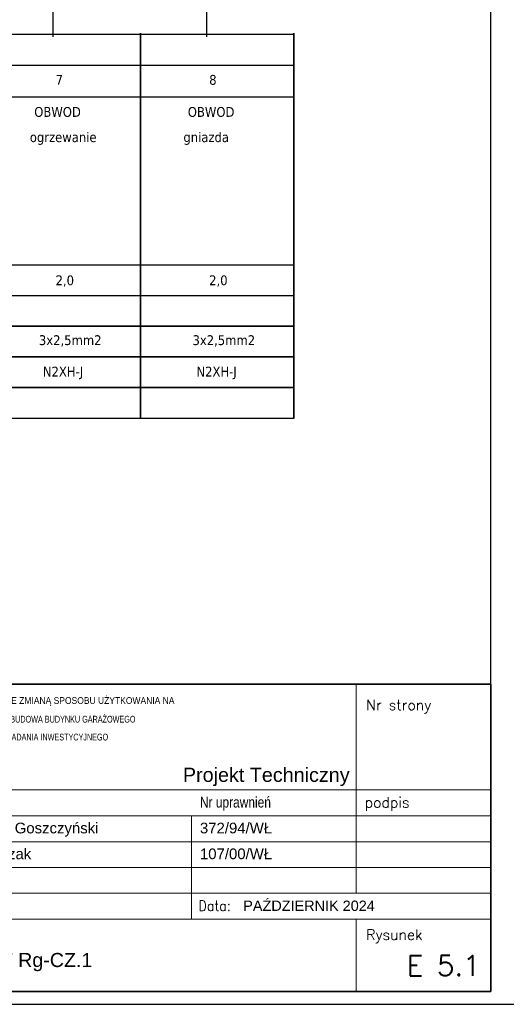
# Model space of a CAD drawing. Header units: millimetres. Extents: x 18084 to 47233, y 38174 to 56392.
# Tile 56 of 251: x 21563 to 22355, y 48612 to 50214. Entities that reach past the tile are written whole.
import ezdxf
from ezdxf.enums import TextEntityAlignment as Align

# ---------------------------------------------------------------- set-up
doc = ezdxf.new("R2010")
doc.units = ezdxf.units.MM
doc.header["$LTSCALE"] = 100
for name, color, linetype in [('3', 7, 'Continuous'), ('4', 7, 'Continuous'), ('5', 7, 'Continuous'), ('E_ramka_wew', 10, 'Continuous'), ('el - schemat', 7, 'Continuous')]:
    doc.layers.add(name, color=color, linetype=linetype)
doc.layers.add('_TABELKA_Nr_Pióra__1', color=7, linetype='Continuous', lineweight=13)
doc.layers.add('A-tabelka', color=251, linetype='Continuous', lineweight=20)
doc.styles.add('ARIAL', font='arial.ttf', dxfattribs={"width": 0.8})
doc.styles.add('GENERATED_STYLE_2', font='arial.ttf')
doc.styles.add('ROMANS', font='romans.shx', dxfattribs={"width": 0.7})
doc.styles.add('SIMPLEX', font='simplex.shx')
doc.styles.add('TAHOMA', font='tahoma.ttf')

# ---------------------------------------------------------------- blocks, each defined once
blk = doc.blocks.new('zw$8BC5')
at = {"layer": '3', "style": 'TAHOMA'}
blk.add_text('N2XH-J', height=16, dxfattribs=at).set_placement((-171.7, -34.4))
blk = doc.blocks.new('Tabela_A+SPR_ADT')
at = {"color": 5, "lineweight": 35}
for p, q in [((0, 546.1), (-1286.3, 546.1)), ((-1286.3, 546.1), (-1286.3, 0)), ((0, 0), (0, 546.1)), ((-1286.3, 0), (0, 0))]:
    blk.add_line(p, q, dxfattribs=at)
for p, q in [((-238.9, 546.1), (-238.9, 358.3)), ((-1286.3, 358.3), (0, 358.3)), ((-238.9, 174.6), (-238.9, 358.3)), ((-1286.3, 312.4), (0, 312.4)), ((-1026.1, 128.6), (-1026.1, 312.4)), ((-531.9, 128.6), (-531.9, 312.4)), ((-1286.3, 266.4), (0, 266.4)), ((-1286.3, 220.5), (0, 220.5)), ((-1286.3, 174.6), (-422.6, 174.6)), ((-422.6, 174.6), (0, 174.6)), ((-1286.3, 128.6), (0, 128.6)), ((-1026.1, 0), (-1026.1, 128.6)), ((-238.9, 128.6), (-238.9, 0))]:
    blk.add_line(p, q)
at = {"color": 7, "linetype": 'Continuous', "style": 'ROMANS'}
blk.add_text('Nazwa i adres obiektu:', height=18.375, dxfattribs=at).set_placement((-1271.4, 509.4))
at = {"color": 7, "style": 'ROMANS'}
for s, p in [('Nr strony', (-221.4, 500.2)), ('podpis', (-224, 327.1)), ('Rysunek', (-221.4, 91.9))]:
    blk.add_text(s, height=18.38, dxfattribs=at).set_placement(p)
at = {"color": 7}
for s, height, style, width, p in [('Imię i nazwisko:', 19, 'ARIAL', 0.8, (-1271.4, 321.6)), ('Nr uprawnień', 19, 'ARIAL', 0.8, (-517, 327.1)), ('Projektant:', 19, 'ARIAL', 0.8, (-1271.4, 275.6)), ('Projektant sprawdz.:', 19, 'ARIAL', 0.8, (-1271.4, 229.7)), ('Opracowanie:', 19, 'ARIAL', 0.8, (-1271.4, 183.8)), ('specjalność i branża', 18.375, 'ARIAL', 0.8, (-1271.4, 143.3)), ('Data:', 18.38, 'ROMANS', 0.9, (-519.6, 143.3)), ('Skala:', 18.38, 'ROMANS', 0.8, (-1270.5, 91.9)), ('Treść rysunku:', 18.375, 'ARIAL', 0.8, (-1021.5, 95.4))]:
    blk.add_text(s, height=height, dxfattribs=dict(at, style=style, width=width)).set_placement(p)
at = {"color": 7, "style": 'ROMANS', "width": 0.85, "flags": 4}
blk.add_attdef('NAZWA', text='', height=22, dxfattribs=at).set_placement((-1270.5, 496.6), align=Align.TOP_LEFT)
at = {"color": 7, "style": 'ROMANS', "flags": 4}
blk.add_attdef('NR_STR', text='', height=36, dxfattribs=at).set_placement((-19.5, 436.5), align=Align.RIGHT)
at = {"color": 7}
for tag, p, height, style, width, flags in [('OBIEKT_1', (-1270.5, 438.3), 22, 'ROMANS', 0.72, 4), ('ADRES_1', (-1270.5, 405.9), 19, 'ROMANS', 0.75, 4), ('ADRES_2', (-1270.5, 376.1), 19, 'ROMANS', 0.75, 4), ('PROJEKTANT_ARCHITEKTURY', (-1023.3, 281.1), 19, 'ROMANS', 0.85, 8), ('UPR_1', (-517, 281.1), 19, 'ROMANS', 0.85, 4), ('PROJEKTANT_SPRAWDZAJACY', (-1023.3, 235.2), 19, 'ROMANS', 0.85, 8), ('UPR_2', (-517, 235.2), 19, 'ROMANS', 0.85, 4), ('OPRACOWANIE', (-1023.3, 189.3), 19, 'ROMANS', 0.7, 4), ('UPR_3', (-517, 189.3), 19, 'ROMANS', 0.85, 4), ('BRANŻA', (-1024.2, 143.3), 19, 'ARIAL', 0.9, 4)]:
    blk.add_attdef(tag, p, '', height=height, dxfattribs=dict(at, style=style, width=width, flags=flags))
at = {"color": 7, "lineweight": 35, "style": 'ROMANS', "width": 0.9, "flags": 4}
blk.add_attdef('DATA', (-440, 143.3), '', height=18.4, dxfattribs=at)
at = {"color": 5, "lineweight": 35, "style": 'ROMANS', "flags": 4}
blk.add_attdef('SKALA', text='', height=25, dxfattribs=at).set_placement((-1133.9, 58.5), align=Align.MIDDLE_CENTER)
at = {"color": 5, "lineweight": 35, "style": 'ROMANS', "width": 0.85, "flags": 4}
for tag, p in [('TEMAT', (-1024.2, 58)), ('TEMAT2', (-1024.2, 19.9))]:
    blk.add_attdef(tag, p, '', height=25, dxfattribs=at)
at = {"color": 5, "lineweight": 35, "style": 'ROMANS', "flags": 4}
blk.add_attdef('NR', text='', height=36, dxfattribs=at).set_placement((-18.4, 28.2), align=Align.RIGHT)

msp = doc.modelspace()

# ---------------------------------------------------------------- linework, layer by layer
at = {"linetype": 'Continuous'}
msp.add_line((22329.6, 48632.3), (22329.6, 51547.3), dxfattribs=at)
at = {"color": 0}
for p, q in [((21759.4, 50140), (21759.4, 49566.7)), ((21759.4, 50140), (21759.4, 49566.7)), ((21759.4, 50140), (21759.4, 49566.7)), ((21759.4, 50140), (21759.4, 49566.7)), ((21759.4, 50138.3), (21759.4, 49565)), ((22009.4, 50140), (22009.4, 49566.7)), ((22009.4, 50140), (22009.4, 49566.7)), ((21508.4, 49815), (21759.4, 49815)), ((21758.4, 49815), (22009.4, 49815)), ((21508.4, 49765), (21759.4, 49765)), ((21758.4, 49765), (22009.4, 49765))]:
    msp.add_line(p, q, dxfattribs=at)
at = {"layer": '3', "color": 7}
for points in [[(21509.4, 50190), (21759.4, 50190)], [(21759.4, 50191.7), (21759.4, 50141.7)], [(21759.4, 50141.7), (21759.4, 50191.7)], [(21759.4, 50191.7), (21759.4, 50141.7)], [(21759.4, 50141.7), (21759.4, 50191.7)], [(21759.4, 49566.7), (21759.4, 50191.7)], [(21759.4, 50141.7), (21759.4, 50191.7)], [(21759.4, 50191.7), (21759.4, 50141.7)], [(21759.4, 49566.7), (21759.4, 50191.7)], [(21759.4, 50141.7), (21759.4, 50191.7)], [(21759.4, 50191.7), (21759.4, 50141.7)], [(21759.4, 50191.7), (21759.4, 50141.7)], [(21759.4, 50141.7), (21759.4, 50191.7)], [(21759.4, 50191.7), (21759.4, 50141.7)], [(21759.4, 50141.7), (21759.4, 50191.7)], [(21759.4, 49566.7), (21759.4, 50191.7)], [(21759.4, 50141.7), (21759.4, 50191.7)], [(21759.4, 50191.7), (21759.4, 50141.7)], [(21759.4, 49566.7), (21759.4, 50191.7)], [(21759.4, 50141.7), (21759.4, 50191.7)], [(21759.4, 50191.7), (21759.4, 50141.7)], [(21759.4, 50140.7), (21759.4, 50190.7)], [(21759.4, 50190.7), (21759.4, 50140.7)], [(21759.4, 50140.7), (21759.4, 50190.7)], [(21759.4, 50190.7), (21759.4, 50140.7)], [(21759.4, 50140.7), (21759.4, 50190.7)], [(21759.4, 50190.7), (21759.4, 50140.7)], [(21759.4, 50140.7), (21759.4, 50190.7)], [(21759.4, 50190.7), (21759.4, 50140.7)], [(21759.4, 50140), (21759.4, 50190)], [(21759.4, 50140), (21759.4, 50190)], [(21759.4, 50140), (21759.4, 50190)], [(21759.4, 50140), (21759.4, 50190)], [(21759.4, 50190), (21759.4, 50140)], [(21759.4, 50140), (21759.4, 50190)], [(21759.4, 49565), (21759.4, 50190)], [(21759.4, 50190), (22009.4, 50190)], [(21759.4, 50140), (21759.4, 50190)], [(21759.4, 50190), (21759.4, 50140)], [(21759.4, 49565), (21759.4, 50190)], [(21759.4, 50140), (21759.4, 50190)], [(21759.4, 50190), (21759.4, 50140)], [(21759.4, 50139), (21759.4, 50189)], [(21759.4, 50189), (21759.4, 50139)], [(21759.4, 50138.3), (21759.4, 50188.3)], [(22009.4, 50191.7), (22009.4, 50141.7)], [(22009.4, 50141.7), (22009.4, 50191.7)], [(22009.4, 50191.7), (22009.4, 50141.7)], [(22009.4, 50141.7), (22009.4, 50191.7)], [(22009.4, 49566.7), (22009.4, 50191.7)], [(22009.4, 50141.7), (22009.4, 50191.7)], [(22009.4, 50191.7), (22009.4, 50141.7)], [(22009.4, 49566.7), (22009.4, 50191.7)], [(22009.4, 50141.7), (22009.4, 50191.7)], [(22009.4, 50191.7), (22009.4, 50141.7)], [(22009.4, 50140.7), (22009.4, 50190.7)], [(22009.4, 50190.7), (22009.4, 50140.7)], [(22009.4, 50140.7), (22009.4, 50190.7)], [(22009.4, 50190.7), (22009.4, 50140.7)], [(22009.4, 50140), (22009.4, 50190)], [(22009.4, 50140), (22009.4, 50190)], [(21759.4, 50090), (21759.4, 50140)], [(21759.4, 50140), (21759.4, 50090)], [(21759.4, 50090), (21759.4, 50140)], [(21759.4, 50140), (21759.4, 50090)], [(21759.4, 49818.7), (21759.4, 50091.7)], [(21759.4, 49818.7), (21759.4, 50091.7)], [(21759.4, 49818.7), (21759.4, 50091.7)], [(21759.4, 49818.7), (21759.4, 50091.7)], [(21759.4, 49818.7), (21759.4, 50091.7)], [(21759.4, 49818.7), (21759.4, 50091.7)], [(21759.4, 49818.7), (21759.4, 50091.7)], [(21759.4, 49818.7), (21759.4, 50091.7)], [(21759.4, 50090), (21759.4, 49815)], [(21759.4, 49815), (21759.4, 50090)], [(21759.4, 50090), (21759.4, 49815)], [(21759.4, 49815), (21759.4, 50090)], [(21759.4, 50090), (21759.4, 49815)], [(21759.4, 49815), (21759.4, 50090)], [(21759.4, 50090), (21759.4, 49815)], [(21759.4, 49815), (21759.4, 50090)], [(21759.4, 49817), (21759.4, 50090)], [(21759.4, 49817), (21759.4, 50090)], [(21759.4, 49817), (21759.4, 50090)], [(21759.4, 50088.3), (21759.4, 49813.3)], [(21759.4, 49813.3), (21759.4, 50088.3)], [(22009.4, 49818.7), (22009.4, 50091.7)], [(22009.4, 49818.7), (22009.4, 50091.7)], [(22009.4, 49818.7), (22009.4, 50091.7)], [(22009.4, 49818.7), (22009.4, 50091.7)], [(22009.4, 50090), (22009.4, 49815)], [(22009.4, 49815), (22009.4, 50090)], [(22009.4, 50090), (22009.4, 49815)], [(22009.4, 49815), (22009.4, 50090)], [(21759.4, 49818.7), (21759.4, 49766.7)], [(21759.4, 49766.7), (21759.4, 49818.7)], [(21759.4, 49818.7), (21759.4, 49766.7)], [(21759.4, 49766.7), (21759.4, 49818.7)], [(21759.4, 49766.7), (21759.4, 49818.7)], [(21759.4, 49818.7), (21759.4, 49766.7)], [(21759.4, 49766.7), (21759.4, 49818.7)], [(21759.4, 49818.7), (21759.4, 49766.7)], [(21759.4, 49818.7), (21759.4, 49766.7)], [(21759.4, 49766.7), (21759.4, 49818.7)], [(21759.4, 49818.7), (21759.4, 49766.7)], [(21759.4, 49766.7), (21759.4, 49818.7)], [(21759.4, 49766.7), (21759.4, 49818.7)], [(21759.4, 49818.7), (21759.4, 49766.7)], [(21759.4, 49766.7), (21759.4, 49818.7)], [(21759.4, 49818.7), (21759.4, 49766.7)], [(21759.4, 49817.7), (21759.4, 49765.7)], [(21759.4, 49765.7), (21759.4, 49817.7)], [(21759.4, 49817.7), (21759.4, 49765.7)], [(21759.4, 49765.7), (21759.4, 49817.7)], [(21759.4, 49817.7), (21759.4, 49765.7)], [(21759.4, 49765.7), (21759.4, 49817.7)], [(21759.4, 49817.7), (21759.4, 49765.7)], [(21759.4, 49765.7), (21759.4, 49817.7)], [(21759.4, 49817), (21759.4, 49765)], [(21759.4, 49765), (21759.4, 49817)], [(21759.4, 49765), (21759.4, 49817)], [(21759.4, 49817), (21759.4, 49765)], [(21759.4, 49765), (21759.4, 49817)], [(21759.4, 49817), (21759.4, 49765)], [(21759.4, 49816), (21759.4, 49764)], [(21759.4, 49764), (21759.4, 49816)], [(21759.4, 49765), (21759.4, 49815)], [(21759.4, 49815), (21759.4, 49765)], [(21759.4, 49765), (21759.4, 49815)], [(21759.4, 49815), (21759.4, 49765)], [(21759.4, 49765), (21759.4, 49815)], [(21759.4, 49815), (21759.4, 49765)], [(21759.4, 49765), (21759.4, 49815)], [(21759.4, 49815), (21759.4, 49765)], [(22009.4, 49818.7), (22009.4, 49766.7)], [(22009.4, 49766.7), (22009.4, 49818.7)], [(22009.4, 49818.7), (22009.4, 49766.7)], [(22009.4, 49766.7), (22009.4, 49818.7)], [(22009.4, 49766.7), (22009.4, 49818.7)], [(22009.4, 49818.7), (22009.4, 49766.7)], [(22009.4, 49766.7), (22009.4, 49818.7)], [(22009.4, 49818.7), (22009.4, 49766.7)], [(22009.4, 49817.7), (22009.4, 49765.7)], [(22009.4, 49765.7), (22009.4, 49817.7)], [(22009.4, 49817.7), (22009.4, 49765.7)], [(22009.4, 49765.7), (22009.4, 49817.7)], [(22009.4, 49765), (22009.4, 49815)], [(22009.4, 49815), (22009.4, 49765)], [(22009.4, 49765), (22009.4, 49815)], [(22009.4, 49815), (22009.4, 49765)], [(21759.4, 49763.3), (21759.4, 49813.3)], [(21759.4, 49813.3), (21759.4, 49763.3)], [(21759.4, 49766.7), (21759.4, 49716.7)], [(21759.4, 49716.7), (21759.4, 49766.7)], [(21759.4, 49766.7), (21759.4, 49716.7)], [(21759.4, 49716.7), (21759.4, 49766.7)], [(21759.4, 49716.7), (21759.4, 49766.7)], [(21759.4, 49766.7), (21759.4, 49716.7)], [(21759.4, 49716.7), (21759.4, 49766.7)], [(21759.4, 49766.7), (21759.4, 49716.7)], [(21759.4, 49766.7), (21759.4, 49716.7)], [(21759.4, 49716.7), (21759.4, 49766.7)], [(21759.4, 49766.7), (21759.4, 49716.7)], [(21759.4, 49716.7), (21759.4, 49766.7)], [(21759.4, 49716.7), (21759.4, 49766.7)], [(21759.4, 49766.7), (21759.4, 49716.7)], [(21759.4, 49716.7), (21759.4, 49766.7)], [(21759.4, 49766.7), (21759.4, 49716.7)], [(22009.4, 49766.7), (22009.4, 49716.7)], [(22009.4, 49716.7), (22009.4, 49766.7)], [(22009.4, 49766.7), (22009.4, 49716.7)], [(22009.4, 49716.7), (22009.4, 49766.7)], [(22009.4, 49716.7), (22009.4, 49766.7)], [(22009.4, 49766.7), (22009.4, 49716.7)], [(22009.4, 49716.7), (22009.4, 49766.7)], [(22009.4, 49766.7), (22009.4, 49716.7)], [(21759.4, 49765.7), (21759.4, 49715.7)], [(21759.4, 49715.7), (21759.4, 49765.7)], [(21759.4, 49765.7), (21759.4, 49715.7)], [(21759.4, 49715.7), (21759.4, 49765.7)], [(21759.4, 49765.7), (21759.4, 49715.7)], [(21759.4, 49715.7), (21759.4, 49765.7)], [(21759.4, 49765.7), (21759.4, 49715.7)], [(21759.4, 49715.7), (21759.4, 49765.7)], [(21759.4, 49715), (21759.4, 49765)], [(21759.4, 49765), (21759.4, 49715)], [(21759.4, 49715), (21759.4, 49765)], [(21759.4, 49765), (21759.4, 49715)], [(21759.4, 49715), (21759.4, 49765)], [(21759.4, 49765), (21759.4, 49715)], [(21759.4, 49715), (21759.4, 49765)], [(21759.4, 49765), (21759.4, 49715)], [(21759.4, 49765), (21759.4, 49715)], [(21759.4, 49715), (21759.4, 49765)], [(21759.4, 49715), (21759.4, 49765)], [(21759.4, 49765), (21759.4, 49715)], [(21759.4, 49715), (21759.4, 49765)], [(21759.4, 49765), (21759.4, 49715)], [(21759.4, 49764), (21759.4, 49714)], [(21759.4, 49714), (21759.4, 49764)], [(21759.4, 49713.3), (21759.4, 49763.3)], [(21759.4, 49763.3), (21759.4, 49713.3)], [(22009.4, 49765.7), (22009.4, 49715.7)], [(22009.4, 49715.7), (22009.4, 49765.7)], [(22009.4, 49765.7), (22009.4, 49715.7)], [(22009.4, 49715.7), (22009.4, 49765.7)], [(22009.4, 49715), (22009.4, 49765)], [(22009.4, 49765), (22009.4, 49715)], [(22009.4, 49715), (22009.4, 49765)], [(22009.4, 49765), (22009.4, 49715)], [(21759.4, 49715), (21509.4, 49715)], [(21509.4, 49715), (21759.4, 49715)], [(21759.4, 49666.7), (21759.4, 49716.7)], [(21759.4, 49716.7), (21759.4, 49666.7)], [(21759.4, 49666.7), (21759.4, 49716.7)], [(21759.4, 49716.7), (21759.4, 49666.7)], [(21759.4, 49666.7), (21759.4, 49716.7)], [(21759.4, 49716.7), (21759.4, 49666.7)], [(21759.4, 49666.7), (21759.4, 49716.7)], [(21759.4, 49716.7), (21759.4, 49666.7)], [(22009.4, 49715), (21759.4, 49715)], [(21759.4, 49715), (22009.4, 49715)], [(21759.4, 49665), (21759.4, 49715)], [(21759.4, 49715), (21759.4, 49665)], [(21759.4, 49665), (21759.4, 49715)], [(21759.4, 49715), (21759.4, 49665)], [(22009.4, 49666.7), (22009.4, 49716.7)], [(22009.4, 49716.7), (22009.4, 49666.7)], [(22009.4, 49666.7), (22009.4, 49716.7)], [(22009.4, 49716.7), (22009.4, 49666.7)], [(21759.4, 49665), (21509.4, 49665)], [(21509.4, 49665), (21759.4, 49665)], [(21759.4, 49616.7), (21759.4, 49666.7)], [(21759.4, 49666.7), (21759.4, 49616.7)], [(21759.4, 49616.7), (21759.4, 49666.7)], [(21759.4, 49666.7), (21759.4, 49616.7)], [(21759.4, 49616.7), (21759.4, 49666.7)], [(21759.4, 49666.7), (21759.4, 49616.7)], [(21759.4, 49616.7), (21759.4, 49666.7)], [(21759.4, 49666.7), (21759.4, 49616.7)], [(22009.4, 49665), (21759.4, 49665)], [(21759.4, 49665), (22009.4, 49665)], [(21759.4, 49615), (21759.4, 49665)], [(21759.4, 49665), (21759.4, 49615)], [(21759.4, 49615), (21759.4, 49665)], [(21759.4, 49665), (21759.4, 49615)], [(22009.4, 49616.7), (22009.4, 49666.7)], [(22009.4, 49666.7), (22009.4, 49616.7)], [(22009.4, 49616.7), (22009.4, 49666.7)], [(22009.4, 49666.7), (22009.4, 49616.7)], [(21759.4, 49615), (21509.4, 49615)], [(21509.4, 49615), (21759.4, 49615)], [(21759.4, 49616.7), (21759.4, 49566.7)], [(21759.4, 49566.7), (21759.4, 49616.7)], [(21759.4, 49616.7), (21759.4, 49566.7)], [(21759.4, 49566.7), (21759.4, 49616.7)], [(21759.4, 49616.7), (21759.4, 49566.7)], [(21759.4, 49566.7), (21759.4, 49616.7)], [(21759.4, 49616.7), (21759.4, 49566.7)], [(21759.4, 49566.7), (21759.4, 49616.7)], [(22009.4, 49615), (21759.4, 49615)], [(21759.4, 49615), (22009.4, 49615)], [(21759.4, 49615), (21759.4, 49565)], [(21759.4, 49565), (21759.4, 49615)], [(21759.4, 49615), (21759.4, 49565)], [(21759.4, 49565), (21759.4, 49615)], [(22009.4, 49616.7), (22009.4, 49566.7)], [(22009.4, 49566.7), (22009.4, 49616.7)], [(22009.4, 49616.7), (22009.4, 49566.7)], [(22009.4, 49566.7), (22009.4, 49616.7)], [(21759.4, 49565), (21509.4, 49565)], [(21759.4, 49565), (21509.4, 49565)], [(22009.4, 49565), (21759.4, 49565)], [(22009.4, 49565), (21759.4, 49565)]]:
    msp.add_lwpolyline(points, dxfattribs=at)
at = {"layer": '4', "color": 7}
for points in [[(21617.1, 50310.9), (21617.1, 50185.9)], [(21867.1, 50310.9), (21867.1, 50185.9)]]:
    msp.add_lwpolyline(points, dxfattribs=at)
at = {"layer": '5'}
for p, q in [((20264.5, 48632.5), (22329.6, 48632.3)), ((18195.3, 48611.5), (22395.3, 48611.5))]:
    msp.add_line(p, q, dxfattribs=at)
at = {"layer": 'E_ramka_wew', "color": 0}
for p, q in [((21759.4, 50190), (21759.4, 49565)), ((21759.4, 50190), (21759.4, 49565)), ((22009.4, 50190), (22009.4, 49565))]:
    msp.add_line(p, q, dxfattribs=at)
at = {"layer": 'el - schemat', "linetype": 'ByBlock', "lineweight": -2}
for p, q in [((20509.4, 50140), (22009.4, 50140)), ((20738.8, 50088.3), (22009.4, 50088.3))]:
    msp.add_line(p, q, dxfattribs=at)

# ---------------------------------------------------------------- block references
at = {"color": 0}
for p in [(21772.3, 49667.5), (22022.3, 49667.5)]:
    msp.add_blockref('zw$8BC5', p, dxfattribs=at)
at = {"layer": 'A-tabelka', "lineweight": 60}
ref = msp.add_blockref('Tabela_A+SPR_ADT', (22329.6, 48632.3), dxfattribs=dict(at, xscale=0.9155413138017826, yscale=0.9155413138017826, zscale=0.9155413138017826))
ref.add_attrib('OBIEKT_1', 'PRZEBUDOWA I ROZBUDOWA BUDYNKU HYDROFORNI ZE ZMIANĄ SPOSOBU UŻYTKOWANIA NA', (21166.4, 49100.4), dxfattribs={"layer": '0', "color": 7, "lineweight": 30, "height": 11, "style": 'ARIAL', "width": 0.9})
ref.add_attrib('NR', 'E 5.1', dxfattribs={"layer": '0', "color": 5, "lineweight": 35, "height": 32.96, "style": 'ROMANS'}).set_placement((22312.8, 48658.1), align=Align.RIGHT)
ref.add_attrib('UPR_1', '372/94/WŁ', (21856.3, 48889.7), dxfattribs={"layer": '0', "color": 7, "height": 17.4, "style": 'ARIAL'})
ref.add_attrib('DATA', 'PAŹDZIERNIK 2024', (21926.8, 48763.5), dxfattribs={"layer": '0', "color": 7, "lineweight": 35, "height": 16.823, "style": 'ARIAL'})
ref.add_attrib('TEMAT', 'SCHEMAT Rg-CZ.1', (21395.2, 48672.2), dxfattribs={"layer": '0', "color": 5, "lineweight": 35, "height": 22.889, "style": 'ARIAL'})
ref.add_attrib('TEMAT2', 'PRZEBUDOWA BUDYNKU HYDROFORNI W BYSZEWACH', (21165.9, 49010.6), dxfattribs={"layer": '0', "color": 5, "lineweight": 30, "height": 14, "style": 'SIMPLEX', "width": 0.32})
ref.add_attrib('ADRES_1', 'Z WIATĄ (KAT. XVII) ORAZ MAGAZYNU SOLI (KAT. VIII) W RAMACH ZADANIA INWESTYCYJNEGO ', (21166.4, 49040.9), dxfattribs={"layer": '0', "color": 7, "lineweight": 30, "height": 11, "style": 'ARIAL', "width": 0.7})
ref.add_attrib('ADRES_2', 'Nowosolna, obr. Byszewy, m. Byszewy, id. dz.100608_2.0003.48/1', (21166.4, 48976.7), dxfattribs={"layer": '0', "color": 7, "height": 10.395, "style": 'ROMANS', "width": 0.75})
ref.add_attrib('BRANŻA', 'instal. elektr.', (21391.9, 48763.5), dxfattribs={"layer": '0', "color": 7, "height": 17.395, "style": 'ARIAL'})
ref.add_attrib('PROJEKTANT_ARCHITEKTURY', 'techn. Andrzej Goszczyński ', (21392.7, 48889.7), dxfattribs={"layer": '0', "color": 7, "height": 17.395, "style": 'ARIAL'})
ref.add_attrib('SKALA', '-', dxfattribs={"layer": '0', "color": 5, "lineweight": 35, "height": 22.9, "style": 'ROMANS'}).set_placement((21291.5, 48685.9), align=Align.MIDDLE_CENTER)
ref.add_attrib('PROJEKTANT_SPRAWDZAJACY', 'inż. Piotr Pietrzak', (21392.7, 48847.7), dxfattribs={"layer": '0', "color": 7, "height": 17.395, "style": 'ARIAL'})
ref.add_attrib('UPR_2', '107/00/WŁ', (21856.3, 48847.7), dxfattribs={"layer": '0', "color": 7, "height": 17.4, "style": 'ARIAL'})
ref.add_attrib('OBIEKT_2', 'POTRZEBY BUDYNKU GARAŻOWO-WARSZTATOWEGO (KAT. XVII), BUDOWA BUDYNKU GARAŻOWEGO', (21166.4, 49070), dxfattribs={"layer": '0', "color": 7, "lineweight": 30, "height": 11, "style": 'ARIAL', "width": 0.7})

# ---------------------------------------------------------------- texts
at = {"layer": '3', "style": 'TAHOMA'}
for s, p in [('7', (21621.4, 50107.9)), ('8', (21871.4, 50107.9)), ('OBWOD  ', (21586.6, 50055.7)), ('OBWOD  ', (21836.6, 50055.7)), ('ogrzewanie', (21579.4, 50014.6)), ('gniazda', (21829.4, 50014.6)), ('2,0', (21621.3, 49781.7)), ('2,0', (21871.3, 49781.7)), ('3x2,5mm2', (21594.2, 49684.3)), ('3x2,5mm2', (21844.2, 49684.3))]:
    msp.add_text(s, height=16, dxfattribs=at).set_placement(p)
at = {"layer": '_TABELKA_Nr_Pióra__1', "linetype": 'Continuous', "insert": (21828.6, 48996.5), "char_height": 23, "attachment_point": 1, "style": 'GENERATED_STYLE_2'}
msp.add_mtext('Projekt Techniczny', dxfattribs=at)

doc.saveas('drawing.dxf')
